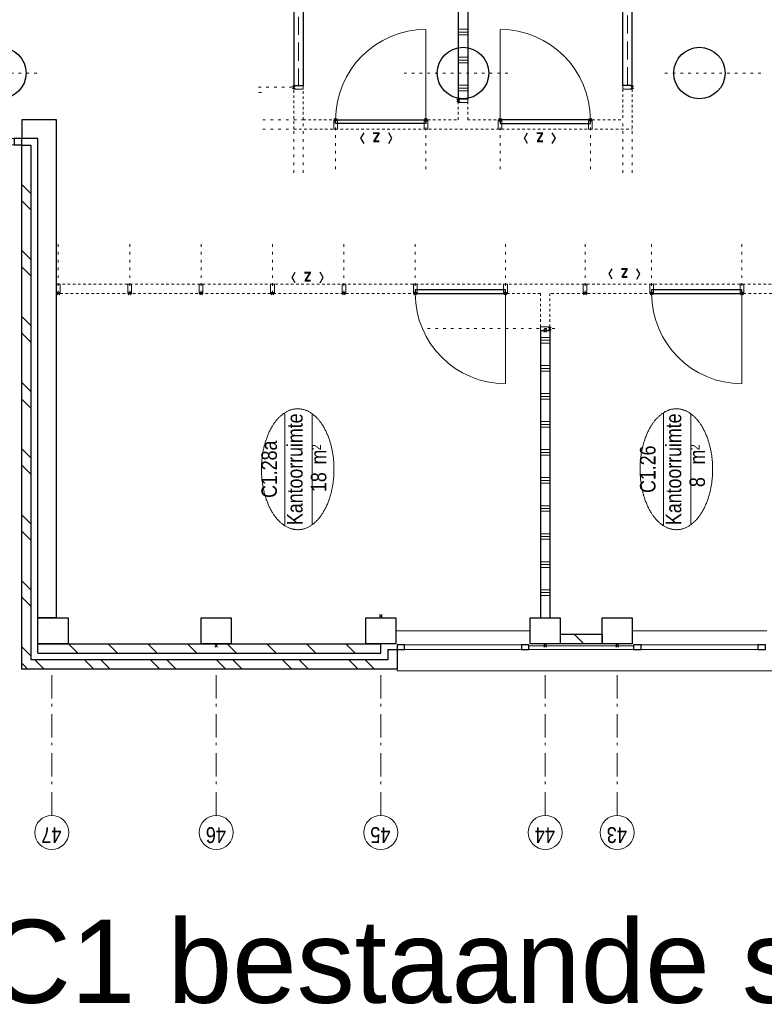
# Model space of a CAD drawing. Header units: millimetres. Extents: x 164654 to 368283, y 131426 to 252133.
# Tile 31 of 144: x 292084 to 300051, y 169064 to 179604. Entities that reach past the tile are written whole.
import ezdxf
from ezdxf.enums import TextEntityAlignment as Align

# ---------------------------------------------------------------- set-up
doc = ezdxf.new("R2010")
doc.units = ezdxf.units.MM
doc.header["$LTSCALE"] = 400
doc.header["$PDMODE"] = 3
doc.header["$PDSIZE"] = 15
for name, pattern in [('STYLE_02', [0.694427, 0.486069, -0.208359]), ('STYLE_05', [0.208282, 0.069427, -0.138855]), ('STYLE_06', [1.041641, 0.625, -0.208282, 0.069427, -0.138931]), ('STYLE_21', [0.138889, 0.069444, -0.069444])]:
    doc.linetypes.add(name, pattern=pattern)
for name, color, linetype, lineweight in [('Binnenkozijnen', 140, 'Continuous', 15), ('Buitenkozijnen', 140, 'Continuous', 15), ('Interieur-deur', 43, 'Continuous', 9), ('Interieur-scheidingswand-horizontaal', 5, 'Continuous', 25), ('Interieur-systeemwand glas', 140, 'STYLE_21', 15), ('Kozijnmerken', 43, 'Continuous', 9), ('Lijn-stramien', 5, 'STYLE_06', 9), ('mat-baksteen', 5, 'Continuous', 25), ('mat-beton (ihwg)', 5, 'Continuous', 25), ('mat-kalkzandsteen', 5, 'Continuous', 25), ('None', 7, 'Continuous', 9), ('Ruimtenummers', 5, 'Continuous', 25)]:
    doc.layers.add(name, color=color, linetype=linetype, lineweight=lineweight)
doc.layers.add('plat', color=5, linetype='Continuous')
doc.styles.add('Arial', font='arial.ttf', dxfattribs={"height": 211.666667})
doc.styles.add('Arial Narrow', font='ARIALN.TTF', dxfattribs={"height": 222.25})
doc.styles.add('Arial Narrow (bold)', font='ARIALNB.TTF', dxfattribs={"height": 172.861111})
doc.styles.get("Standard").update_dxf_attribs({"font": 'arial.ttf'})

# ---------------------------------------------------------------- blocks, each defined once
blk = doc.blocks.new('*X212')
at = {"layer": 'None', "lineweight": 9}
for p, q in [((-15900, 27220), (-15900, 27320)), ((-15870, 27220), (-15870, 27320)), ((-15840, 27220), (-15840, 27320)), ((-15600, 27220), (-15600, 27320)), ((-15570, 27220), (-15570, 27320)), ((-15540, 27220), (-15540, 27320)), ((-15300, 27220), (-15300, 27320)), ((-15270, 27220), (-15270, 27320)), ((-15240, 27220), (-15240, 27320)), ((-15000, 27220), (-15000, 27320)), ((-14970, 27220), (-14970, 27320)), ((-14940, 27220), (-14940, 27320)), ((-14700, 27220), (-14700, 27320)), ((-14670, 27220), (-14670, 27320)), ((-14640, 27220), (-14640, 27320)), ((-14400, 27220), (-14400, 27320)), ((-14370, 27220), (-14370, 27320)), ((-14340, 27220), (-14340, 27320)), ((-14100, 27220), (-14100, 27320)), ((-14070, 27220), (-14070, 27320)), ((-14040, 27220), (-14040, 27320)), ((-13800, 27220), (-13800, 27320)), ((-13770, 27220), (-13770, 27320)), ((-13740, 27220), (-13740, 27320)), ((-13500, 27220), (-13500, 27320)), ((-13470, 27220), (-13470, 27320)), ((-13440, 27220), (-13440, 27320)), ((-13200, 27220), (-13200, 27320)), ((-13170, 27220), (-13170, 27320)), ((-13140, 27220), (-13140, 27320))]:
    blk.add_line(p, q, dxfattribs=at)
blk = doc.blocks.new('Kolom O 550')
at = {"layer": 'mat-beton (ihwg)', "lineweight": 25}
blk.add_circle((0, 0), 275, dxfattribs=at)
blk = doc.blocks.new('*X843')
at = {"layer": 'None', "lineweight": 9}
for p, q in [((-16658, 32839), (-16627, 32870)), ((-16551, 32770), (-16451, 32870)), ((-16020, 32770), (-15920, 32870)), ((-15844, 32770), (-15744, 32870)), ((-15313, 32770), (-15213, 32870)), ((-15137, 32770), (-15037, 32870)), ((-14606, 32770), (-14506, 32870)), ((-14430, 32770), (-14330, 32870)), ((-13899, 32770), (-13799, 32870)), ((-13723, 32770), (-13623, 32870)), ((-13192, 32770), (-13092, 32870)), ((-13016, 32770), (-12916, 32870)), ((-12485, 32770), (-12385, 32870)), ((-12308, 32770), (-12208, 32870)), ((-11778, 32770), (-11678, 32870)), ((-11601, 32770), (-11501, 32870))]:
    blk.add_line(p, q, dxfattribs=at)
blk = doc.blocks.new('*X875')
at = {"layer": 'None', "lineweight": 9}
blk.add_line((-16419, 26856), (-16319, 26956), dxfattribs=at)
blk = doc.blocks.new('Gevelpui best 1410 (2D)')
at = {"layer": 'Buitenkozijnen', "lineweight": 15}
for p, q in [((-260, 0), (-260, -1410)), ((-260, 0), (-210, 0)), ((-210, 0), (-210, -1410)), ((-260, -1410), (-210, -1410))]:
    blk.add_line(p, q, dxfattribs=at)
at = {"layer": 'Buitenkozijnen', "color": 92, "lineweight": 25}
for points in [[(-260, 0), (-210, 0), (-210, -80), (-260, -80)], [(-260, -1330), (-210, -1330), (-210, -1410), (-260, -1410)]]:
    blk.add_lwpolyline(points, close=True, dxfattribs=at)
at = {"layer": 'None', "color": 43, "linetype": 'Continuous', "lineweight": 9}
blk.add_line((-410, 15), (-410, -1425), dxfattribs=at)
blk = doc.blocks.new('*X908')
at = {"layer": 'None', "lineweight": 9}
for p, q in [((-16689, 32809), (-16658, 32839)), ((-16689, 32632), (-16589, 32732)), ((-16689, 32101), (-16589, 32201)), ((-16689, 31925), (-16589, 32025)), ((-16689, 31394), (-16589, 31494)), ((-16689, 31218), (-16589, 31318)), ((-16689, 30687), (-16589, 30787)), ((-16689, 30511), (-16589, 30611)), ((-16689, 29980), (-16589, 30080)), ((-16689, 29804), (-16589, 29904)), ((-16689, 29273), (-16589, 29373)), ((-16689, 29097), (-16589, 29197))]:
    blk.add_line(p, q, dxfattribs=at)
blk = doc.blocks.new('*X909')
at = {"layer": 'None', "lineweight": 9}
for p, q in [((-16519, 32696), (-16515, 32700)), ((-16519, 32271), (-16419, 32371)), ((-16519, 31847), (-16419, 31947)), ((-16519, 31423), (-16419, 31523)), ((-16519, 30999), (-16419, 31099)), ((-16519, 30574), (-16419, 30674)), ((-16519, 30150), (-16419, 30250)), ((-16519, 29726), (-16419, 29826)), ((-16519, 29302), (-16419, 29402))]:
    blk.add_line(p, q, dxfattribs=at)
blk = doc.blocks.new('*U910')
at = {"layer": 'Buitenkozijnen', "lineweight": 15}
for p, q in [((-11079, 34700), (-11009, 34700)), ((-11079, 32870), (-11079, 34700)), ((-11009, 32870), (-11009, 34700)), ((-11079, 32870), (-11009, 32870))]:
    blk.add_line(p, q, dxfattribs=at)
blk = doc.blocks.new('*U911')
at = {"layer": 'Buitenkozijnen', "color": 92, "lineweight": 25}
for points in [[(-11009, 34700), (-11079, 34700), (-11079, 34617), (-11009, 34617)], [(-11009, 32953), (-11079, 32953), (-11079, 32870), (-11009, 32870)]]:
    blk.add_lwpolyline(points, close=True, dxfattribs=at)
at = {"layer": 'Buitenkozijnen'}
blk.add_blockref('*U910', (0, 0), dxfattribs=at)
blk = doc.blocks.new('Kolom 280x320')
at = {"layer": 'mat-beton (ihwg)', "lineweight": 25}
blk.add_lwpolyline([(-300, 160), (-20, 160), (-20, -160), (-300, -160)], close=True, dxfattribs=at)
at = {"layer": 'None', "color": 92, "linetype": 'Continuous', "lineweight": 5}
blk.add_point((0, 0), dxfattribs=at)
blk = doc.blocks.new('Ruimtenummer UV 50')
at = {"layer": 'Ruimtenummers', "color": 8, "lineweight": 5}
for p, q in [((602, 157), (-602, 157)), ((595, -137), (-595, -137))]:
    blk.add_line(p, q, dxfattribs=at)
blk.add_open_spline([(-323, 354), (-173, 406), (173, 406), (323, 354), (473, 302), (560, 212), (647, 122), (647, 18), (647, -86), (560, -176), (473, -266), (323, -318), (173, -370), (-173, -370), (-323, -318), (-474, -266), (-560, -176), (-647, -86), (-647, 18), (-647, 122), (-560, 212), (-474, 302), (-323, 354)], degree=2, knots=[0, 0, 0, 0.09962, 0.19924, 0.19924, 0.283607, 0.283607, 0.349619, 0.349619, 0.415638, 0.415638, 0.5, 0.5, 0.59962, 0.69924, 0.69924, 0.783607, 0.783607, 0.849619, 0.849619, 0.915638, 0.915638, 1, 1, 1], dxfattribs=at)
at = {"layer": 'Ruimtenummers', "attachment_point": 2, "style": 'Arial Narrow'}
for s, insert, char_height in [(' m', (104, -122), 165.9), (' 2', (220, -133), 96.8)]:
    blk.add_mtext(s, dxfattribs=dict(at, insert=insert, char_height=char_height))
at = {"layer": 'Ruimtenummers', "style": 'Arial Narrow'}
for tag, p in [('Nummer', (0, 407)), ('Naam', (0, 132)), ('Oppervlak', (-138, -122))]:
    blk.add_attdef(tag, text='', height=166, dxfattribs=at).set_placement(p, align=Align.TOP_CENTER)
blk = doc.blocks.new('Kozijnmerk 50')
at = {"layer": 'Kozijnmerken', "color": 92, "linetype": 'Continuous', "lineweight": 25}
for points in [[(-132, 51), (-165, -6), (-132, -62)], [(132, 51), (165, -6), (132, -62)]]:
    blk.add_lwpolyline(points, dxfattribs=at)
at = {"layer": 'None', "color": 43, "style": 'Arial Narrow (bold)'}
blk.add_attdef('merk', text='', height=138, dxfattribs=at).set_placement((0, 0), align=Align.MIDDLE_CENTER)
blk = doc.blocks.new('*U1484')
at = {"layer": 'Interieur-systeemwand glas', "lineweight": 15}
for p, q in [((-10909, 29960), (-10909, 26340)), ((-10809, 29860), (-10809, 28200)), ((-10809, 28100), (-10809, 26440))]:
    blk.add_line(p, q, dxfattribs=at)
blk = doc.blocks.new('*U1485')
at = {"layer": 'Interieur-scheidingswand-horizontaal', "lineweight": 25}
for p, q in [((-10442, 29960), (-10442, 29860)), ((-7206, 29960), (-10442, 29960)), ((-7206, 29960), (-7206, 29860)), ((-7206, 29860), (-10442, 29860))]:
    blk.add_line(p, q, dxfattribs=at)
at = {"layer": 'Interieur-scheidingswand-horizontaal', "linetype": 'STYLE_02', "lineweight": 9}
blk.add_line((-7206, 29910), (-10442, 29910), dxfattribs=at)
blk = doc.blocks.new('*X1486')
at = {"layer": 'None', "lineweight": 9}
for p, q in [((-10500, 28100), (-10500, 28200)), ((-10470, 28100), (-10470, 28200)), ((-10440, 28100), (-10440, 28200)), ((-10200, 28100), (-10200, 28200)), ((-10170, 28100), (-10170, 28200)), ((-10140, 28100), (-10140, 28200)), ((-9900, 28100), (-9900, 28200)), ((-9870, 28100), (-9870, 28200)), ((-9840, 28100), (-9840, 28200)), ((-9600, 28100), (-9600, 28200)), ((-9570, 28100), (-9570, 28200)), ((-9540, 28100), (-9540, 28200)), ((-9300, 28100), (-9300, 28200)), ((-9270, 28100), (-9270, 28200)), ((-9240, 28100), (-9240, 28200)), ((-9000, 28100), (-9000, 28200)), ((-8970, 28100), (-8970, 28200)), ((-8940, 28100), (-8940, 28200)), ((-8700, 28100), (-8700, 28200)), ((-8670, 28100), (-8670, 28200)), ((-8640, 28100), (-8640, 28200)), ((-8400, 28100), (-8400, 28200)), ((-8370, 28100), (-8370, 28200)), ((-8340, 28100), (-8340, 28200)), ((-8100, 28100), (-8100, 28200)), ((-8070, 28100), (-8070, 28200)), ((-8040, 28100), (-8040, 28200)), ((-7800, 28100), (-7800, 28200)), ((-7770, 28100), (-7770, 28200)), ((-7740, 28100), (-7740, 28200)), ((-7500, 28100), (-7500, 28200)), ((-7470, 28100), (-7470, 28200)), ((-7440, 28100), (-7440, 28200))]:
    blk.add_line(p, q, dxfattribs=at)
blk = doc.blocks.new('*U1487')
at = {"layer": 'Interieur-scheidingswand-horizontaal', "lineweight": 25}
for p, q in [((-10584, 28200), (-10584, 28100)), ((-7206, 28200), (-10584, 28200)), ((-7206, 28200), (-7206, 28100)), ((-7206, 28100), (-10584, 28100))]:
    blk.add_line(p, q, dxfattribs=at)
at = {"layer": 'Interieur-scheidingswand-horizontaal'}
blk.add_blockref('*X1486', (0, 0), dxfattribs=at)
blk = doc.blocks.new('*U1488')
at = {"layer": 'Interieur-systeemwand glas', "lineweight": 15}
for p, q in [((-10909, 29960), (-10482, 29960)), ((-10809, 29860), (-10482, 29860))]:
    blk.add_line(p, q, dxfattribs=at)
blk = doc.blocks.new('*U1489')
at = {"layer": 'Interieur-systeemwand glas', "lineweight": 15}
for p, q in [((-10809, 28200), (-10559, 28200)), ((-10809, 28100), (-10559, 28100))]:
    blk.add_line(p, q, dxfattribs=at)
blk = doc.blocks.new('*U1490')
at = {"layer": 'Interieur-deur', "color": 140, "linetype": 'Continuous', "lineweight": 15}
blk.add_line((-9845, 27753), (-10809, 27753), dxfattribs=at)
at = {"layer": 'Interieur-deur', "color": 92, "linetype": 'Continuous', "lineweight": 25}
blk.add_lwpolyline([(-10809, 26787), (-10809, 27753), (-10849, 27753), (-10849, 26787)], close=True, dxfattribs=at)
at = {"layer": 'Interieur-deur', "color": 140, "linetype": 'Continuous', "lineweight": 15}
blk.add_arc((-10809, 27753), 966, 270, 0, dxfattribs=at)
at = {"layer": 'Interieur-systeemwand glas', "color": 43, "linetype": 'Continuous', "lineweight": 9}
for points in [[(-10809, 27733), (-10809, 27773), (-10909, 27773), (-10909, 27733)], [(-10809, 26767), (-10809, 26807), (-10909, 26807), (-10909, 26767)]]:
    blk.add_lwpolyline(points, close=True, dxfattribs=at)
at = {"layer": 'Lijn-stramien', "color": 8, "linetype": 'STYLE_05', "lineweight": 5}
for p, q in [((-10809, 27753), (-11385, 27753)), ((-10809, 26787), (-11385, 26787))]:
    blk.add_line(p, q, dxfattribs=at)
at = {"layer": 'None', "linetype": 'Continuous', "lineweight": 5}
for p in [(-10809, 27753), (-10809, 26787)]:
    blk.add_point(p, dxfattribs=at)
blk = doc.blocks.new('*U1491')
at = {"layer": 'Interieur-systeemwand glas', "lineweight": 15}
for p, q in [((-10482, 26440), (-10809, 26440)), ((-10482, 26340), (-10909, 26340))]:
    blk.add_line(p, q, dxfattribs=at)
blk = doc.blocks.new('*U1492')
at = {"layer": 'Interieur-deur', "color": 140, "linetype": 'Continuous', "lineweight": 15}
blk.add_line((-9845, 28547), (-10809, 28547), dxfattribs=at)
at = {"layer": 'Interieur-deur', "color": 92, "linetype": 'Continuous', "lineweight": 25}
blk.add_lwpolyline([(-10809, 29513), (-10809, 28547), (-10849, 28547), (-10849, 29513)], close=True, dxfattribs=at)
at = {"layer": 'Interieur-deur', "color": 140, "linetype": 'Continuous', "lineweight": 15}
blk.add_arc((-10809, 28547), 966, 0, 90, dxfattribs=at)
at = {"layer": 'Interieur-systeemwand glas', "color": 43, "linetype": 'Continuous', "lineweight": 9}
for points in [[(-10809, 29533), (-10809, 29493), (-10909, 29493), (-10909, 29533)], [(-10809, 28567), (-10809, 28527), (-10909, 28527), (-10909, 28567)]]:
    blk.add_lwpolyline(points, close=True, dxfattribs=at)
at = {"layer": 'Lijn-stramien', "color": 8, "linetype": 'STYLE_05', "lineweight": 5}
for p, q in [((-10809, 29513), (-11385, 29513)), ((-10809, 28547), (-11385, 28547))]:
    blk.add_line(p, q, dxfattribs=at)
at = {"layer": 'None', "linetype": 'Continuous', "lineweight": 5}
for p in [(-10809, 29513), (-10809, 28547)]:
    blk.add_point(p, dxfattribs=at)
blk = doc.blocks.new('*U1493')
at = {"layer": 'Interieur-systeemwand glas', "color": 43, "linetype": 'Continuous', "lineweight": 9}
blk.add_lwpolyline([(-10584, 28200), (-10584, 28100), (-10624, 28100), (-10624, 28200)], close=True, dxfattribs=at)
at = {"layer": 'Interieur-systeemwand glas', "color": 43, "linetype": 'Continuous', "lineweight": 15}
blk.add_point((-10604, 28200), dxfattribs=at)
blk = doc.blocks.new('*U1504')
at = {"layer": 'Interieur-scheidingswand-horizontaal', "lineweight": 25}
for p, q in [((-10442, 26440), (-7206, 26440)), ((-10442, 26340), (-10442, 26440)), ((-7206, 26340), (-7206, 26440)), ((-10442, 26340), (-7206, 26340))]:
    blk.add_line(p, q, dxfattribs=at)
at = {"layer": 'Interieur-scheidingswand-horizontaal', "linetype": 'STYLE_02', "lineweight": 9}
blk.add_line((-10442, 26390), (-7206, 26390), dxfattribs=at)
blk = doc.blocks.new('*U1505')
at = {"layer": 'Interieur-systeemwand glas', "lineweight": 15}
for p, q in [((-6739, 26340), (-6739, 29960)), ((-6839, 28200), (-6839, 29860)), ((-6839, 26440), (-6839, 28100))]:
    blk.add_line(p, q, dxfattribs=at)
blk = doc.blocks.new('*U1506')
at = {"layer": 'Interieur-systeemwand glas', "lineweight": 15}
for p, q in [((-7166, 29960), (-6739, 29960)), ((-7166, 29860), (-6839, 29860))]:
    blk.add_line(p, q, dxfattribs=at)
blk = doc.blocks.new('*U1507')
at = {"layer": 'Interieur-systeemwand glas', "lineweight": 15}
for p, q in [((-7166, 28200), (-6839, 28200)), ((-7166, 28100), (-6839, 28100))]:
    blk.add_line(p, q, dxfattribs=at)
blk = doc.blocks.new('*U1508')
at = {"layer": 'Interieur-systeemwand glas', "lineweight": 15}
for p, q in [((-6839, 26440), (-7166, 26440)), ((-6739, 26340), (-7166, 26340))]:
    blk.add_line(p, q, dxfattribs=at)
blk = doc.blocks.new('*U1517')
at = {"layer": 'Interieur-systeemwand glas', "color": 43, "linetype": 'Continuous', "lineweight": 9}
blk.add_lwpolyline([(-6839, 29533), (-6839, 29493), (-6739, 29493), (-6739, 29533)], close=True, dxfattribs=at)
at = {"layer": 'None', "linetype": 'Continuous', "lineweight": 5}
blk.add_point((-6839, 29513), dxfattribs=at)
blk = doc.blocks.new('*U1518')
at = {"layer": 'Interieur-systeemwand glas', "color": 43, "linetype": 'Continuous', "lineweight": 9}
blk.add_lwpolyline([(-6839, 28624), (-6839, 28584), (-6739, 28584), (-6739, 28624)], close=True, dxfattribs=at)
at = {"layer": 'None', "linetype": 'Continuous', "lineweight": 5}
blk.add_point((-6839, 28604), dxfattribs=at)
blk = doc.blocks.new('*U1519')
at = {"layer": 'Interieur-systeemwand glas', "color": 43, "linetype": 'Continuous', "lineweight": 9}
blk.add_lwpolyline([(-6839, 27676), (-6839, 27716), (-6739, 27716), (-6739, 27676)], close=True, dxfattribs=at)
at = {"layer": 'None', "linetype": 'Continuous', "lineweight": 5}
blk.add_point((-6839, 27696), dxfattribs=at)
blk = doc.blocks.new('*U1520')
at = {"layer": 'Interieur-systeemwand glas', "color": 43, "linetype": 'Continuous', "lineweight": 9}
blk.add_lwpolyline([(-6839, 26767), (-6839, 26807), (-6739, 26807), (-6739, 26767)], close=True, dxfattribs=at)
at = {"layer": 'None', "linetype": 'Continuous', "lineweight": 5}
blk.add_point((-6839, 26787), dxfattribs=at)
blk = doc.blocks.new('*U1521')
at = {"layer": 'Interieur-systeemwand glas', "color": 43, "linetype": 'Continuous', "lineweight": 9}
blk.add_lwpolyline([(-7206, 29960), (-7206, 29860), (-7166, 29860), (-7166, 29960)], close=True, dxfattribs=at)
at = {"layer": 'Interieur-systeemwand glas', "color": 43, "linetype": 'Continuous', "lineweight": 15}
blk.add_point((-7186, 29960), dxfattribs=at)
blk = doc.blocks.new('*U1522')
at = {"layer": 'Interieur-systeemwand glas', "color": 43, "linetype": 'Continuous', "lineweight": 9}
blk.add_lwpolyline([(-7206, 28200), (-7206, 28100), (-7166, 28100), (-7166, 28200)], close=True, dxfattribs=at)
at = {"layer": 'Interieur-systeemwand glas', "color": 43, "linetype": 'Continuous', "lineweight": 15}
blk.add_point((-7186, 28200), dxfattribs=at)
blk = doc.blocks.new('*U1523')
at = {"layer": 'Interieur-systeemwand glas', "color": 43, "linetype": 'Continuous', "lineweight": 9}
blk.add_lwpolyline([(-7206, 26340), (-7206, 26440), (-7166, 26440), (-7166, 26340)], close=True, dxfattribs=at)
at = {"layer": 'Interieur-systeemwand glas', "color": 43, "linetype": 'Continuous', "lineweight": 15}
blk.add_point((-7186, 26340), dxfattribs=at)
blk = doc.blocks.new('*U1542')
at = {"layer": 'Interieur-systeemwand glas', "color": 43, "linetype": 'Continuous', "lineweight": 9}
for points in [[(-10442, 29960), (-10442, 29860), (-10482, 29860), (-10482, 29960)], [(-10442, 26340), (-10442, 26440), (-10482, 26440), (-10482, 26340)]]:
    blk.add_lwpolyline(points, close=True, dxfattribs=at)
at = {"layer": 'Interieur-systeemwand glas', "color": 43, "linetype": 'Continuous', "lineweight": 15}
for p in [(-10462, 29960), (-10462, 26340)]:
    blk.add_point(p, dxfattribs=at)
at = {"layer": 'Lijn-stramien', "color": 8, "linetype": 'STYLE_05', "lineweight": 5}
for p, q in [((-10909, 30293), (-10909, 29955)), ((-10809, 30293), (-10809, 29855)), ((-10462, 30338), (-10462, 29960)), ((-7186, 29860), (-7186, 30333)), ((-6839, 29860), (-6839, 30333)), ((-6739, 29860), (-6739, 30333)), ((-11377, 29960), (-10909, 29960)), ((-6271, 29960), (-6739, 29960)), ((-11377, 29860), (-10809, 29860)), ((-6271, 29860), (-6839, 29860)), ((-6839, 29513), (-6263, 29513)), ((-6839, 28604), (-6263, 28604)), ((-6839, 27696), (-6263, 27696)), ((-6839, 26787), (-6263, 26787)), ((-11377, 26440), (-10809, 26440)), ((-6271, 26440), (-6839, 26440)), ((-11377, 26340), (-10909, 26340)), ((-6271, 26340), (-6739, 26340))]:
    blk.add_line(p, q, dxfattribs=at)
at = {"layer": 'Interieur-scheidingswand-horizontaal'}
for name in ['*U1485', '*U1487', '*U1504']:
    blk.add_blockref(name, (0, 0), dxfattribs=at)
at = {"layer": 'Interieur-systeemwand glas'}
for name in ['*U1484', '*U1488', '*U1506', '*U1505', '*U1489', '*U1507', '*U1491', '*U1508']:
    blk.add_blockref(name, (0, 0), dxfattribs=at)
at = {"layer": 'Interieur-systeemwand glas', "color": 7}
for name in ['*U1492', '*U1490']:
    blk.add_blockref(name, (0, 0), dxfattribs=at)
at = {"layer": 'None', "color": 7}
for name in ['*U1521', '*U1517', '*U1518', '*U1493', '*U1522', '*U1519', '*U1520', '*U1523']:
    blk.add_blockref(name, (0, 0), dxfattribs=at)
blk = doc.blocks.new('*U1547')
at = {"layer": 'Binnenkozijnen', "color": 7}
blk.add_blockref('*U1542', (0, 0), dxfattribs=at)
blk = doc.blocks.new('*U1592')
at = {"layer": 'Kozijnmerken', "color": 92, "linetype": 'Continuous', "lineweight": 25}
for points in [[(-12517, 26554), (-12460, 26587), (-12404, 26554)], [(-12517, 26290), (-12460, 26257), (-12404, 26290)]]:
    blk.add_lwpolyline(points, dxfattribs=at)
at = {"layer": 'Kozijnmerken', "color": 0, "flags": 1}
blk.add_attdef('merk', (-12566, 26249), '', height=4.23, dxfattribs=at)
at = {"layer": 'None', "color": 43, "insert": (-12466, 26422), "char_height": 138, "attachment_point": 5, "rotation": 90, "style": 'Arial Narrow (bold)'}
blk.add_mtext('z', dxfattribs=at)
blk = doc.blocks.new('*U1593')
at = {"layer": 'Kozijnmerken', "color": 92, "linetype": 'Continuous', "lineweight": 25}
for points in [[(-12555, 29944), (-12498, 29977), (-12442, 29944)], [(-12555, 29680), (-12498, 29647), (-12442, 29680)]]:
    blk.add_lwpolyline(points, dxfattribs=at)
at = {"layer": 'Kozijnmerken', "color": 0, "flags": 1}
blk.add_attdef('merk', (-12604, 29640), '', height=4.23, dxfattribs=at)
at = {"layer": 'None', "color": 43, "insert": (-12504, 29812), "char_height": 138, "attachment_point": 5, "rotation": 90, "style": 'Arial Narrow (bold)'}
blk.add_mtext('z', dxfattribs=at)
blk = doc.blocks.new('*U1608')
at = {"layer": 'Interieur-systeemwand glas', "color": 43, "linetype": 'Continuous', "lineweight": 9}
for points in [[(-12669, 25185), (-12569, 25185), (-12569, 25145), (-12669, 25145)], [(-13066, 24690), (-13066, 24790), (-13026, 24790), (-13026, 24690)], [(-12669, 24334), (-12569, 24334), (-12569, 24294), (-12669, 24294)]]:
    blk.add_lwpolyline(points, close=True, dxfattribs=at)
at = {"layer": 'Interieur-systeemwand glas', "color": 43, "linetype": 'Continuous', "lineweight": 15}
for p in [(-12669, 25165), (-12669, 25165), (-13046, 24690), (-12669, 24314)]:
    blk.add_point(p, dxfattribs=at)
at = {"layer": 'Lijn-stramien', "color": 8, "linetype": 'STYLE_05', "lineweight": 5}
for p, q in [((-12669, 25165), (-12093, 25165)), ((-12669, 25165), (-12093, 25165)), ((-12669, 24314), (-12093, 24314))]:
    blk.add_line(p, q, dxfattribs=at)
at = {"layer": 'None', "linetype": 'Continuous', "lineweight": 5}
blk.add_point((-13066, 24740), dxfattribs=at)
blk = doc.blocks.new('*U1614')
at = {"layer": 'Interieur-deur', "color": 140, "linetype": 'Continuous', "lineweight": 15}
blk.add_line((-13633, 25166), (-12669, 25166), dxfattribs=at)
at = {"layer": 'Interieur-deur', "color": 92, "linetype": 'Continuous', "lineweight": 25}
blk.add_lwpolyline([(-12669, 26132), (-12669, 25166), (-12629, 25166), (-12629, 26132)], close=True, dxfattribs=at)
at = {"layer": 'Interieur-deur', "color": 140, "linetype": 'Continuous', "lineweight": 15}
blk.add_arc((-12669, 25166), 966, 90, 180, dxfattribs=at)
at = {"layer": 'Interieur-systeemwand glas', "color": 43, "linetype": 'Continuous', "lineweight": 9}
for points in [[(-12669, 26152), (-12669, 26112), (-12569, 26112), (-12569, 26152)], [(-12669, 25186), (-12669, 25146), (-12569, 25146), (-12569, 25186)]]:
    blk.add_lwpolyline(points, close=True, dxfattribs=at)
at = {"layer": 'Lijn-stramien', "color": 8, "linetype": 'STYLE_05', "lineweight": 5}
for p, q in [((-12669, 26132), (-12093, 26132)), ((-12669, 25166), (-12093, 25166))]:
    blk.add_line(p, q, dxfattribs=at)
at = {"layer": 'None', "linetype": 'Continuous', "lineweight": 5}
for p in [(-12669, 26132), (-12669, 25166)]:
    blk.add_point(p, dxfattribs=at)
blk = doc.blocks.new('*U1616')
at = {"layer": 'Interieur-systeemwand glas', "color": 43, "linetype": 'Continuous', "lineweight": 9}
blk.add_lwpolyline([(-12669, 26152), (-12569, 26152), (-12569, 26112), (-12669, 26112)], close=True, dxfattribs=at)
at = {"layer": 'Interieur-systeemwand glas', "color": 43, "linetype": 'Continuous', "lineweight": 15}
for p in [(-12669, 26844), (-12669, 26132)]:
    blk.add_point(p, dxfattribs=at)
at = {"layer": 'Lijn-stramien', "color": 8, "linetype": 'STYLE_05', "lineweight": 5}
for p, q in [((-12669, 26844), (-12093, 26844)), ((-12669, 26132), (-12093, 26132))]:
    blk.add_line(p, q, dxfattribs=at)
blk = doc.blocks.new('*U1617')
at = {"layer": 'Interieur-deur', "color": 140, "linetype": 'Continuous', "lineweight": 15}
blk.add_line((-13633, 27695), (-12669, 27695), dxfattribs=at)
at = {"layer": 'Interieur-deur', "color": 92, "linetype": 'Continuous', "lineweight": 25}
blk.add_lwpolyline([(-12669, 28661), (-12669, 27695), (-12629, 27695), (-12629, 28661)], close=True, dxfattribs=at)
at = {"layer": 'Interieur-deur', "color": 140, "linetype": 'Continuous', "lineweight": 15}
blk.add_arc((-12669, 27695), 966, 90, 180, dxfattribs=at)
at = {"layer": 'Interieur-systeemwand glas', "color": 43, "linetype": 'Continuous', "lineweight": 9}
for points in [[(-12669, 28681), (-12669, 28641), (-12569, 28641), (-12569, 28681)], [(-12669, 27715), (-12669, 27675), (-12569, 27675), (-12569, 27715)]]:
    blk.add_lwpolyline(points, close=True, dxfattribs=at)
at = {"layer": 'Lijn-stramien', "color": 8, "linetype": 'STYLE_05', "lineweight": 5}
for p, q in [((-12669, 28661), (-12093, 28661)), ((-12669, 27695), (-12093, 27695))]:
    blk.add_line(p, q, dxfattribs=at)
at = {"layer": 'None', "linetype": 'Continuous', "lineweight": 5}
for p in [(-12669, 28661), (-12669, 27695)]:
    blk.add_point(p, dxfattribs=at)
blk = doc.blocks.new('*U1619')
at = {"layer": 'Interieur-systeemwand glas', "color": 43, "linetype": 'Continuous', "lineweight": 9}
blk.add_lwpolyline([(-12669, 32500), (-12569, 32500), (-12569, 32460), (-12669, 32460)], close=True, dxfattribs=at)
at = {"layer": 'Interieur-systeemwand glas', "color": 43, "linetype": 'Continuous', "lineweight": 15}
blk.add_point((-12669, 32480), dxfattribs=at)
blk = doc.blocks.new('*U1620')
at = {"layer": 'Interieur-systeemwand glas', "color": 43, "linetype": 'Continuous', "lineweight": 9}
blk.add_lwpolyline([(-12669, 31736), (-12569, 31736), (-12569, 31696), (-12669, 31696)], close=True, dxfattribs=at)
at = {"layer": 'Interieur-systeemwand glas', "color": 43, "linetype": 'Continuous', "lineweight": 15}
blk.add_point((-12669, 31716), dxfattribs=at)
blk = doc.blocks.new('*U1621')
at = {"layer": 'Interieur-systeemwand glas', "color": 43, "linetype": 'Continuous', "lineweight": 9}
blk.add_lwpolyline([(-12669, 30972), (-12569, 30972), (-12569, 30932), (-12669, 30932)], close=True, dxfattribs=at)
at = {"layer": 'Interieur-systeemwand glas', "color": 43, "linetype": 'Continuous', "lineweight": 15}
blk.add_point((-12669, 30952), dxfattribs=at)
blk = doc.blocks.new('*U1622')
at = {"layer": 'Interieur-systeemwand glas', "color": 43, "linetype": 'Continuous', "lineweight": 9}
blk.add_lwpolyline([(-12669, 30208), (-12569, 30208), (-12569, 30168), (-12669, 30168)], close=True, dxfattribs=at)
at = {"layer": 'Interieur-systeemwand glas', "color": 43, "linetype": 'Continuous', "lineweight": 15}
blk.add_point((-12669, 30188), dxfattribs=at)
blk = doc.blocks.new('*U1623')
at = {"layer": 'Interieur-systeemwand glas', "color": 43, "linetype": 'Continuous', "lineweight": 9}
blk.add_lwpolyline([(-12669, 29444), (-12569, 29444), (-12569, 29404), (-12669, 29404)], close=True, dxfattribs=at)
at = {"layer": 'Interieur-systeemwand glas', "color": 43, "linetype": 'Continuous', "lineweight": 15}
blk.add_point((-12669, 29424), dxfattribs=at)
blk = doc.blocks.new('*U1628')
at = {"layer": 'Interieur-systeemwand glas', "color": 43, "linetype": 'Continuous', "lineweight": 9}
blk.add_lwpolyline([(-12669, 28681), (-12569, 28681), (-12569, 28641), (-12669, 28641)], close=True, dxfattribs=at)
at = {"layer": 'Interieur-systeemwand glas', "color": 43, "linetype": 'Continuous', "lineweight": 15}
blk.add_point((-12669, 28661), dxfattribs=at)
at = {"layer": 'Lijn-stramien', "color": 8, "linetype": 'STYLE_05', "lineweight": 5}
for p, q in [((-12669, 32480), (-12093, 32480)), ((-12669, 31716), (-12093, 31716)), ((-12669, 30952), (-12093, 30952)), ((-12669, 30188), (-12093, 30188)), ((-12669, 29424), (-12093, 29424)), ((-12669, 28661), (-12093, 28661))]:
    blk.add_line(p, q, dxfattribs=at)
at = {"layer": 'None', "color": 7}
for name in ['*U1619', '*U1620', '*U1621', '*U1622', '*U1623']:
    blk.add_blockref(name, (0, 0), dxfattribs=at)
blk = doc.blocks.new('*U1635')
at = {"layer": 'Interieur-systeemwand glas', "lineweight": 15}
for p, q in [((-13028, 27320), (-12669, 27320)), ((-13028, 27220), (-12669, 27220))]:
    blk.add_line(p, q, dxfattribs=at)
blk = doc.blocks.new('*U1637')
at = {"layer": 'Interieur-systeemwand glas', "color": 43, "linetype": 'Continuous', "lineweight": 9}
for points in [[(-12669, 27715), (-12569, 27715), (-12569, 27675), (-12669, 27675)], [(-13066, 27220), (-13066, 27320), (-13026, 27320), (-13026, 27220)], [(-12669, 26864), (-12569, 26864), (-12569, 26824), (-12669, 26824)]]:
    blk.add_lwpolyline(points, close=True, dxfattribs=at)
at = {"layer": 'Interieur-systeemwand glas', "color": 43, "linetype": 'Continuous', "lineweight": 15}
for p in [(-12669, 27695), (-12669, 27695), (-13046, 27220), (-12669, 26844)]:
    blk.add_point(p, dxfattribs=at)
at = {"layer": 'Lijn-stramien', "color": 8, "linetype": 'STYLE_05', "lineweight": 5}
for p, q in [((-12669, 27695), (-12093, 27695)), ((-12669, 27695), (-12093, 27695)), ((-12669, 26844), (-12093, 26844))]:
    blk.add_line(p, q, dxfattribs=at)
at = {"layer": 'None', "linetype": 'Continuous', "lineweight": 5}
blk.add_point((-13066, 27270), dxfattribs=at)
blk = doc.blocks.new('*U1638')
at = {"layer": 'Interieur-scheidingswand-horizontaal', "color": 7}
for name in ['*U1628', '*U1617', '*U1614']:
    blk.add_blockref(name, (0, 0), dxfattribs=at)
at = {"layer": 'Interieur-systeemwand glas'}
blk.add_blockref('*U1635', (0, 0), dxfattribs=at)
at = {"layer": 'Kozijnmerken', "color": 7}
for name in ['*U1593', '*U1592']:
    blk.add_blockref(name, (0, 0), dxfattribs=at)
at = {"layer": 'None', "color": 7}
for name in ['*U1637', '*U1616', '*U1608']:
    blk.add_blockref(name, (0, 0), dxfattribs=at)

msp = doc.modelspace()

# ---------------------------------------------------------------- linework, layer by layer
at = {"layer": 'Buitenkozijnen', "color": 43, "lineweight": 9, "flags": 128}
msp.add_lwpolyline([(296121.97992, 172862.71785), (296121.97992, 172632.75849), (315901.97992, 172632.75849), (315901.97992, 172652.75849)], dxfattribs=at)
at = {"layer": 'Buitenkozijnen', "lineweight": 15}
msp.add_lwpolyline([(297531.97992, 172862.71785), (297531.97992, 172902.75849), (298651.97992, 172902.75849), (298651.97992, 172862.71785)], close=True, dxfattribs=at)
at = {"layer": 'Interieur-scheidingswand-horizontaal', "lineweight": 25}
for p, q in [((297656.97992, 176275.75849), (297656.97992, 173202.75849)), ((297656.97992, 176275.75849), (297756.97992, 176275.75849)), ((297756.97992, 176275.75849), (297756.97992, 173202.75849)), ((297656.97992, 173202.75849), (297756.97992, 173202.75849))]:
    msp.add_line(p, q, dxfattribs=at)
at = {"layer": 'Interieur-systeemwand glas', "lineweight": 15}
for p, q in [((310846.97992, 176772.75849), (292476.97992, 176772.75849)), ((297656.97992, 176672.75849), (292476.97992, 176672.75849)), ((300186.97992, 176672.75849), (297756.97992, 176672.75849))]:
    msp.add_line(p, q, dxfattribs=at)
at = {"layer": 'Lijn-stramien', "color": 8, "linetype": 'STYLE_05', "lineweight": 5}
for p, q in [((292266.97992, 179032.75849), (290786.97992, 179032.75849)), ((297306.97992, 179032.75849), (296176.97992, 179032.75849)), ((298986.97992, 179032.75849), (300046.97992, 179032.75849)), ((294670.97992, 178822.72316), (294638.59593, 178822.72316)), ((297808.97992, 176296.75849), (296408.97992, 176296.75849))]:
    msp.add_line(p, q, dxfattribs=at)
at = {"layer": 'mat-baksteen', "lineweight": 25}
for p, q in [((292206.97992, 178257.75849), (292106.97992, 178257.75849)), ((292106.97992, 172652.75849), (292106.97992, 178257.75849)), ((292206.97992, 172752.75849), (292206.97992, 178257.75849)), ((296021.97992, 172862.71785), (296021.97992, 172752.75849)), ((296021.97992, 172862.71785), (296121.97992, 172862.71785)), ((296121.97992, 172862.71785), (296121.97992, 172652.75849)), ((296021.97992, 172752.75849), (292206.97992, 172752.75849)), ((296121.97992, 172652.75849), (292106.97992, 172652.75849))]:
    msp.add_line(p, q, dxfattribs=at)
at = {"layer": 'mat-beton (ihwg)', "lineweight": 25}
for p, q in [((292106.97992, 178532.75849), (292106.97992, 178332.75849)), ((292476.97992, 178532.75849), (292106.97992, 178532.75849)), ((292476.97992, 173202.75849), (292476.97992, 178532.75849)), ((292276.97992, 178332.75849), (292106.97992, 178332.75849)), ((292276.97992, 173202.75849), (292276.97992, 178332.75849)), ((292476.97992, 173202.75849), (292276.97992, 173202.75849))]:
    msp.add_line(p, q, dxfattribs=at)
msp.add_lwpolyline([(292276.97992, 172922.75849), (292276.97992, 173202.75849), (292601.97992, 173202.75849), (292601.97992, 172922.75849)], close=True, dxfattribs=at)
at = {"layer": 'mat-kalkzandsteen', "lineweight": 25}
for p, q in [((297866.97992, 173022.75849), (297866.97992, 172922.75849)), ((298316.97992, 173022.75849), (297866.97992, 173022.75849)), ((298316.97992, 173022.75849), (298316.97992, 172922.75849)), ((292276.97992, 172922.75849), (295946.97992, 172922.75849)), ((292276.97992, 172822.75849), (292276.97992, 172922.75849)), ((295946.97992, 172822.75849), (295946.97992, 172922.75849)), ((298316.97992, 172922.75849), (297866.97992, 172922.75849)), ((292276.97992, 172822.75849), (295946.97992, 172822.75849))]:
    msp.add_line(p, q, dxfattribs=at)
at = {"layer": 'None', "color": 7, "linetype": 'STYLE_06', "lineweight": 9}
for p, q in [((292426.97992, 171086.58176), (292426.97992, 172586.58176)), ((294186.97992, 171086.58176), (294186.97992, 172586.58176)), ((295946.97992, 171086.58176), (295946.97992, 172586.58176)), ((297706.97992, 171086.58176), (297706.97992, 172586.58176)), ((298476.97992, 171086.58176), (298476.97992, 172586.58176))]:
    msp.add_line(p, q, dxfattribs=at)
at = {"layer": 'None', "color": 43, "linetype": 'Continuous', "lineweight": 9}
for centre in [(292426.97992, 170903.97534), (294186.97992, 170903.97534), (295946.97992, 170903.97534), (297706.97992, 170903.97534), (298476.97992, 170903.97534)]:
    msp.add_circle(centre, 182.60642, dxfattribs=at)

# ---------------------------------------------------------------- block references
at = {"layer": 'Buitenkozijnen', "color": 7, "xscale": -1, "rotation": 90}
for p in [(296121.97992, 172652.75849), (298651.97992, 172652.75849)]:
    msp.add_blockref('Gevelpui best 1410 (2D)', p, dxfattribs=at)
at = {"layer": 'Interieur-scheidingswand-horizontaal', "rotation": 90}
msp.add_blockref('*X212', (324976.97992, 189341.69912), dxfattribs=at)
at = {"layer": 'Kozijnmerken', "color": 7, "rotation": 180}
for p in [(295900.23908, 178329.41033), (297650.23908, 178329.41033)]:
    msp.add_blockref('Kozijnmerk 50', p, dxfattribs=at).add_auto_attribs({'merk': 'z'})
at = {"layer": 'mat-baksteen', "rotation": 90}
for name in ['*X843', '*X908']:
    msp.add_blockref(name, (324976.97992, 189341.69912), dxfattribs=at)
at = {"layer": 'mat-beton (ihwg)', "color": 7}
for name, p, rotation in [('Kolom O 550', (291876.97992, 179032.75849), 90), ('Kolom O 550', (296826.97992, 179032.75849), 90), ('Kolom O 550', (299356.97992, 179032.75849), 90), ('Kolom 280x320', (294186.97992, 172902.75849), 270), ('Kolom 280x320', (295946.97992, 173222.75849), 90), ('Kolom 280x320', (297706.97992, 172902.75849), 270), ('Kolom 280x320', (298476.97992, 172902.75849), 270)]:
    msp.add_blockref(name, p, dxfattribs=dict(at, rotation=rotation))
at = {"layer": 'mat-kalkzandsteen', "rotation": 90}
for name in ['*X875', '*X909']:
    msp.add_blockref(name, (324976.97992, 189341.69912), dxfattribs=at)
at = {"layer": 'None', "color": 7, "rotation": 90}
for name in ['*U1547', '*U911', '*U1638']:
    msp.add_blockref(name, (324976.97992, 189341.69912), dxfattribs=at)
at = {"layer": 'Ruimtenummers', "rotation": 90}
for p, values in [((295076.74659, 174791.69912), {'Nummer': 'C1.28a', 'Naam': 'Kantoorruimte', 'Oppervlak': '18'}), ((299127.77377, 174791.69912), {'Nummer': 'C1.26', 'Naam': 'Kantoorruimte', 'Oppervlak': '8'})]:
    msp.add_blockref('Ruimtenummer UV 50', p, dxfattribs=at).add_auto_attribs(values)

# ---------------------------------------------------------------- texts
at = {"layer": 'None', "color": 8, "char_height": 169.333333, "attachment_point": 1, "rotation": 180, "style": 'Arial Narrow'}
for s, insert in [('47', (292530.98223, 170791.21776)), ('46', (294290.98223, 170791.21776)), ('45', (296050.98223, 170791.21776)), ('44', (297810.98223, 170791.21776)), ('43', (298580.98223, 170791.21776))]:
    msp.add_mtext(s, dxfattribs=dict(at, insert=insert))
at = {"layer": 'plat', "insert": (291734.05254, 169969.24429), "char_height": 889, "attachment_point": 1, "style": 'Arial'}
msp.add_mtext('C1 bestaande situatie', dxfattribs=at)

doc.saveas('drawing.dxf')
